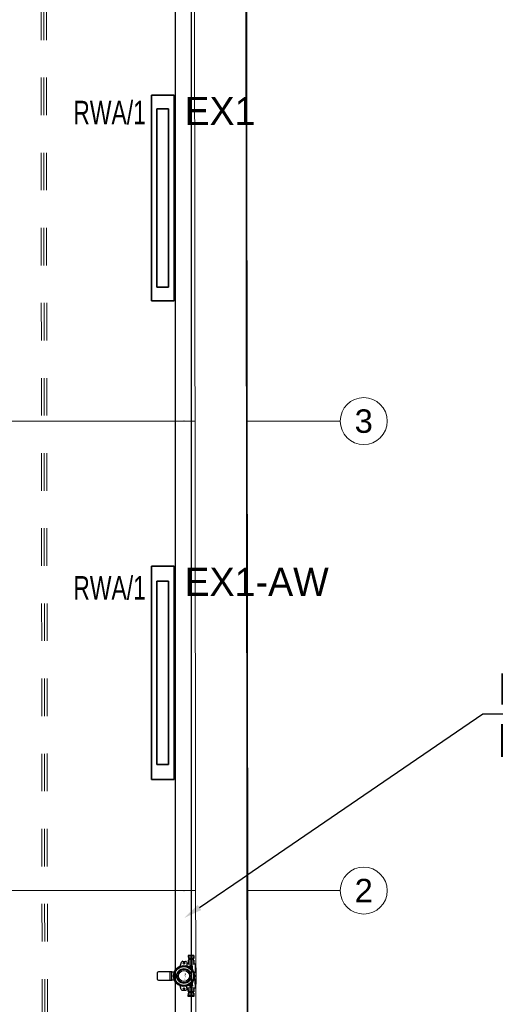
# Model space of a CAD drawing. Header units: millimetres. Extents: x -70539 to 23478, y -51814 to 44720.
# Tile 228 of 256: x -33338 to -30296, y 8054 to 14345. Entities that reach past the tile are written whole.
import ezdxf
from ezdxf import colors
from ezdxf.entities.mleader import LeaderData, LeaderLine
from ezdxf.enums import TextEntityAlignment as Align
from ezdxf.math import Vec2, Vec3

# ---------------------------------------------------------------- set-up
doc = ezdxf.new("R2010")
doc.units = ezdxf.units.MM
doc.set_wipeout_variables(frame=1)
doc.linetypes.add('A.01 RZUT PARTERU$0$Przerywana', pattern=[48, 24, -24])
doc.linetypes.add('A.01 RZUT PARTERU$0$Wipeout_Contour', pattern=[100, 0, -100])
for name, color, linetype, lineweight, true_color in [('A.01 RZUT PARTERU$0$00 - SUFIT Z BLACHY_Nr_pióra__95', 7, 'Continuous', 13, 0x7c7c7c), ('A.01 RZUT PARTERU$0$410-K Osie główne_Nr_pióra__95', 7, 'Continuous', 20, 0x7c7c7c), ('A.01 RZUT PARTERU$0$420-K Ściany_Nr_pióra__95', 7, 'Continuous', 20, 0x7c7c7c), ('A.01 RZUT PARTERU$0$460 - Stropy_Nr_pióra__95', 7, 'Continuous', 13, 0x7c7c7c)]:
    doc.layers.add(name, color=color, linetype=linetype, lineweight=lineweight, true_color=true_color)
for name, color, linetype, lineweight in [('A.01 RZUT PARTERU$0$201-A Ppoż_Nr_pióra__31', 1, 'Continuous', 30), ('A.01 RZUT PARTERU$0$410-K Osie główne_Nr_pióra__1', 7, 'Continuous', 20), ('AURA_went_opisy', 7, 'Continuous', 15), ('XREF', 8, 'Continuous', 9)]:
    doc.layers.add(name, color=color, linetype=linetype, lineweight=lineweight)
for name, color, linetype in [('A.01 RZUT PARTERU$0$420-K Ściany', 7, 'Continuous'), ('ALTER_detekcja_gazu', 6, 'Continuous'), ('e_adresy', 10, 'Continuous')]:
    doc.layers.add(name, color=color, linetype=linetype)
doc.layers.add('DLX_LUM', color=1, linetype='Continuous', true_color=0xff0000)
doc.layers.add('DLX_LUMKEY_IDX', color=1, linetype='Continuous', true_color=0xff0000)
doc.styles.add('A.01 RZUT PARTERU$0$STYL_AUTOMATYCZNY_2', font='arial.ttf')
doc.styles.add('Arial Narrow', font='ARIALN.TTF')
doc.styles.get("Standard").update_dxf_attribs({"font": 'arial.ttf'})
doc.styles.add('TableTextStyle', font='txt')
doc.linetypes.add('A.01 RZUT PARTERU$0$PPOZ REI 60', pattern='A,0,[1,A.01 RZUT PARTERU1.Shx,S=1.984127,R=0,X=0,Y=0],-400,0', length=400)

# ---------------------------------------------------------------- blocks, each defined once
blk = doc.blocks.new('A$C24A855FB')
at = {"color": 5}
for p, q in [((235.4, 260.7), (199.6, 260.7)), ((199.6, 260.7), (199.6, 250.7)), ((235.4, 260.7), (235.4, 250.6)), ((143.6, 183.4), (143.3, 190.7)), ((148.8, 193), (157.1, 219.4)), ((164.7, 190.3), (161.6, 196.5)), ((164.6, 224), (182.7, 223.8)), ((183.9, 196.4), (180.1, 190.3)), ((189, 218.9), (192.9, 208.5)), ((191.2, 208.5), (191.1, 194.8)), ((199.3, 208.5), (191.2, 208.5)), ((200.3, 219), (199.3, 219)), ((199.3, 219), (199.3, 208.5)), ((199.3, 208.5), (235.8, 208.5)), ((199.6, 250.7), (200.5, 250.7)), ((203.8, 230.6), (200.3, 230.6)), ((200.3, 230.6), (200.3, 219)), ((235.1, 219.2), (200.3, 219.2)), ((200.5, 250.7), (200.5, 241.2)), ((234.8, 250.6), (200.5, 250.6)), ((200.5, 241.2), (203.8, 241.2)), ((202.5, 190.4), (201.1, 183.7)), ((203.8, 241.2), (203.8, 230.6)), ((203.8, 241.2), (231.7, 241.2)), ((231.7, 230.7), (203.8, 230.7)), ((210.7, 194.2), (206.8, 191.1)), ((206.8, 191.1), (206.8, 188)), ((210.7, 194.2), (210.6, 185.6)), ((224.7, 194.2), (210.7, 194.2)), ((217.7, 219.2), (217.7, 208.5)), ((228.1, 191.2), (224.7, 194.2)), ((224.7, 194.2), (224.7, 172.6)), ((228.1, 168), (228.1, 191.2)), ((234.8, 241.3), (231.7, 241.3)), ((231.7, 241.3), (231.7, 230.7)), ((231.7, 230.7), (235.1, 230.7)), ((235.4, 250.6), (234.8, 250.6)), ((234.8, 250.6), (234.8, 241.3)), ((235.1, 230.7), (235.1, 219.2)), ((235.1, 219.2), (235.8, 219.2)), ((235.8, 219.2), (235.8, 208.5)), ((235.8, 208.5), (243.6, 208.5)), ((243.6, 208.5), (244.6, 182.6)), ((9.2, 157.5), (0, 153.2)), ((0, 153.2), (0, 107.2)), ((95.2, 157.5), (9.2, 157.5)), ((81.2, 157.5), (81.2, 103.5)), ((91.7, 157.5), (91.7, 103.5)), ((96.2, 155.8), (95.2, 157.5)), ((110.6, 155.8), (96.2, 155.8)), ((113.3, 141.8), (106.3, 140.1)), ((113.3, 161.6), (118.1, 156.5)), ((131.8, 174.9), (124.9, 177.4)), ((215.9, 188.3), (214, 185.3)), ((214, 185.3), (216.1, 181.9)), ((220.1, 177.7), (214.4, 174.1)), ((219.6, 188.3), (215.9, 188.3)), ((216.1, 181.9), (219.5, 181.9)), ((219.5, 181.9), (221.3, 185)), ((221.3, 185), (219.6, 188.3)), ((231.9, 161.7), (227, 156.7)), ((239, 139.9), (231.9, 142)), ((243.8, 153.1), (235.7, 153)), ((244.6, 182.6), (243.8, 153.1)), ((244.6, 182.6), (248, 182.5)), ((248, 182.5), (247.9, 78.1)), ((0, 107.2), (8.8, 103.5)), ((8.8, 103.5), (95, 103.5)), ((95, 103.5), (96.3, 104.8)), ((96.3, 104.8), (110.6, 104.8)), ((113.1, 119.5), (106.4, 120.1)), ((117.9, 104.6), (113.6, 98.5)), ((131.2, 86.3), (125, 83.2)), ((143.7, 77.3), (143, 70.2)), ((155.6, 43.4), (148.9, 67.7)), ((164.9, 70.4), (161.8, 64.2)), ((183.6, 64.2), (180.9, 70.5)), ((191.3, 52.6), (191.2, 66)), ((202.8, 70.5), (201.1, 77)), ((207.7, 64.5), (207.7, 72.2)), ((207.7, 72.2), (210.2, 72.2)), ((227.5, 64.5), (207.7, 64.5)), ((209.8, 66.6), (209.8, 72.2)), ((225.2, 66.6), (209.8, 66.6)), ((210.2, 72.2), (210.2, 74.9)), ((223.7, 63), (211.6, 63)), ((211.6, 63), (211.6, 58.5)), ((221.2, 84.2), (214.6, 86.9)), ((223.7, 58.6), (223.7, 63)), ((225.2, 88.8), (225.2, 72.1)), ((225.2, 72.1), (227.5, 72.1)), ((225.2, 72.1), (225.2, 66.6)), ((232.2, 99.6), (227.2, 104.4)), ((227.5, 72.1), (227.5, 64.5)), ((238.9, 120.5), (231.9, 118.4)), ((243.6, 108.1), (235.8, 108.1)), ((244.4, 77.7), (243.6, 108.1)), ((247.9, 78.1), (244.4, 77.7)), ((244.4, 77.7), (244.4, 52.6)), ((160.3, 38.7), (155.6, 43.4)), ((164, 37.3), (160.3, 38.7)), ((182, 37.3), (164, 37.3)), ((185.9, 39.1), (182, 37.3)), ((189.6, 42.7), (185.9, 39.1)), ((193.1, 52.6), (189.6, 42.7)), ((244.4, 52.6), (191.3, 52.6)), ((199.4, 41.8), (199.4, 52.6)), ((200.2, 41.8), (199.4, 41.8)), ((199.8, 0), (199.8, 10.7)), ((199.8, 10.7), (200.5, 10.7)), ((235.7, 0), (199.8, 0)), ((200.2, 30.3), (200.2, 41.8)), ((200.2, 41.8), (234.8, 41.8)), ((203.3, 30.3), (200.2, 30.3)), ((200.5, 10.7), (200.5, 19.6)), ((200.5, 19.6), (203.3, 19.6)), ((200.5, 10.7), (234.8, 10.7)), ((203.3, 19.6), (203.3, 30.3)), ((231.7, 30.1), (203.3, 30.1)), ((231.7, 19.6), (203.3, 19.6)), ((211.6, 58.5), (216.6, 58.5)), ((216.6, 58.5), (216.6, 60.8)), ((216.6, 60.8), (218.9, 60.8)), ((217.5, 52.6), (217.5, 41.8)), ((217.7, 0), (217.7, 10.7)), ((218.9, 60.8), (218.9, 58.6)), ((218.9, 58.6), (223.7, 58.6)), ((234.8, 30.1), (231.7, 30.1)), ((231.7, 30.1), (231.7, 19.6)), ((231.7, 19.6), (234.8, 19.6)), ((235.3, 41.9), (234.8, 41.9)), ((234.8, 41.9), (234.8, 30.1)), ((234.8, 19.6), (234.8, 10.5)), ((234.8, 10.5), (235.7, 10.5)), ((235.3, 52.6), (235.3, 41.9)), ((235.7, 10.5), (235.7, 0))]:
    blk.add_line(p, q, dxfattribs=at)
for centre, radius in [((172.6, 130.4), 67), ((172.6, 130.4), 60.4), ((172.6, 211.6), 5.22), ((172.6, 130.4), 47.4), ((172.6, 130.4), 44.1), ((172.6, 130.4), 35.7), ((172.5, 49.6), 4.74)]:
    blk.add_circle(centre, radius, dxfattribs=at)
for centre, radius, start, end in [((164.6, 215.6), 8.46, 90.20047, 152.97717), ((172.6, 130.4), 63.6, 81.58467, 98.48638), ((180.1, 213.9), 10.3, 29.60519, 75.12044), ((217.6, 185.1), 5.99, 279.41405, 181.69822), ((172.6, 130.4), 63.6, 153.29765, 170.34997), ((172.6, 130.4), 63.6, 117.26494, 133.96244), ((172.6, 130.4), 63.6, 45.57854, 62.70328), ((172.6, 130.4), 63.6, 9.60172, 26.8372), ((172.6, 130.4), 63.6, 189.56728, 206.79093), ((172.6, 130.4), 63.6, 225.72142, 242.59422), ((172.6, 130.4), 63.6, 261.71217, 278.63441), ((172.6, 130.4), 63.6, 297.42639, 315.28256), ((172.6, 130.4), 63.6, 333.61026, 350.0875)]:
    blk.add_arc(centre, radius, start, end, dxfattribs=at)
at = {"color": 5, "insert": (185.3, 156.7), "char_height": 8, "width": 56.088, "attachment_point": 1, "rotation": 270}
blk.add_mtext('\\pxqc; MGX-70', dxfattribs=at)
blk = doc.blocks.new('A.01 RZUT PARTERU')
at = {"layer": 'A.01 RZUT PARTERU$0$00 - SUFIT Z BLACHY_Nr_pióra__95', "color": 8, "linetype": 'A.01 RZUT PARTERU$0$Przerywana', "lineweight": 5}
for p, q in [((526.82, 61.31), (524.21, 2517.59)), ((528.54, 61.31), (525.92, 2517.6)), ((530.26, 61.32), (527.64, 2517.6))]:
    blk.add_line(p, q, dxfattribs=at)
at = {"layer": 'A.01 RZUT PARTERU$0$201-A Ppoż_Nr_pióra__31', "color": 8, "linetype": 'A.01 RZUT PARTERU$0$PPOZ REI 60', "lineweight": 5}
blk.add_line((641.51, 2288.49), (641.51, -3.9), dxfattribs=at)
at = {"layer": 'A.01 RZUT PARTERU$0$410-K Osie główne_Nr_pióra__95', "color": 8, "linetype": 'Continuous', "lineweight": 5}
for p, q in [((642.06, 3003), (642.06, 22.12)), ((6.13, 633.81), (617.33, 633.81)), ((617.33, 633.81), (717.33, 633.81)), ((6.13, 333.81), (617.33, 333.81)), ((617.33, 333.81), (717.33, 333.81))]:
    blk.add_line(p, q, dxfattribs=at)
for centre in [(732.33, 633.81), (732.33, 333.81)]:
    blk.add_circle(centre, 15, dxfattribs=at)
for p in [(617.33, 633.81), (617.33, 633.81), (617.33, 333.81), (617.33, 333.81)]:
    blk.add_point(p, dxfattribs=at)
at = {"layer": 'A.01 RZUT PARTERU$0$410-K Osie główne_Nr_pióra__1', "color": 8, "lineweight": 5, "style": 'A.01 RZUT PARTERU$0$STYL_AUTOMATYCZNY_2'}
for s, p in [('3', (732.33, 641.31)), ('2', (732.33, 341.31))]:
    blk.add_text(s, height=15, dxfattribs=at).set_placement(p, align=Align.TOP_CENTER)
at = {"color": 8, "linetype": 'A.01 RZUT PARTERU$0$Wipeout_Contour', "lineweight": 5, "ltscale": 6017.385693}
blk.add_wipeout([(655.29, 2276.77), (622.29, 2276.77), (625.07, 59.14), (658.07, 59.1)], dxfattribs=at).dxf.layer = 'A.01 RZUT PARTERU$0$420-K Ściany'
at = {"layer": 'A.01 RZUT PARTERU$0$420-K Ściany_Nr_pióra__95', "color": 8, "linetype": 'Continuous', "lineweight": 5, "flags": 128}
for points in [[(622.29, 2276.77), (625.07, 59.14)], [(658.07, 59.1), (655.29, 2276.77)]]:
    blk.add_lwpolyline(points, dxfattribs=at)
at = {"layer": 'A.01 RZUT PARTERU$0$460 - Stropy_Nr_pióra__95', "color": 8, "linetype": 'Continuous', "lineweight": 5, "flags": 128}
blk.add_lwpolyline([(6.75, 7.87), (658.57, 7.05), (655.73, 2276.77), (1099.75, 2276.77), (1099.75, 2747.25), (655.14, 2747.25), (654.75, 3058.7), (10.58, 3058.7)], close=True, dxfattribs=at)

msp = doc.modelspace()

# ---------------------------------------------------------------- block references
at = {"layer": 'XREF', "xscale": 10, "yscale": 10, "zscale": 10}
msp.add_blockref('A.01 RZUT PARTERU', (-38460.6, 5442.3), dxfattribs=at)

# ---------------------------------------------------------------- next in the draw order: linework, layer by layer
msp.add_lwpolyline([(-32240.4, 35380.9), (-32240.4, 6166.7), (-32340.4, 6166.7), (-32340.4, 35380.9), (-32240.4, 35380.9)])
at = {"layer": 'DLX_LUM'}
for points in [[(-32495.3, 13862.9, 0), (-32495.3, 12547.9, 0)], [(-32495.3, 12547.9, 0), (-32495.3, 13862.9, 0)], [(-32495.3, 13862.9, 0), (-32495.3, 13862.9, 0)], [(-32350.3, 13862.9, 0), (-32495.3, 13862.9, 0)], [(-32495.3, 13862.9, 0), (-32495.3, 13862.9, 0)], [(-32495.3, 13862.9, 0), (-32350.3, 13862.9, 0)], [(-32495.3, 13862.9, 0), (-32350.3, 13862.9, 0)], [(-32495.3, 12547.9, 0), (-32495.3, 13862.9, 0)], [(-32350.3, 13862.9, 0), (-32495.3, 13862.9, 0)], [(-32495.3, 13862.9, 0), (-32495.3, 12547.9, 0)], [(-32350.3, 12547.9, 0), (-32350.3, 13862.9, 0)], [(-32350.3, 13862.9, 0), (-32350.3, 13862.9, 0)], [(-32350.3, 13862.9, 0), (-32350.3, 12547.9, 0)], [(-32350.3, 13862.9, 0), (-32350.3, 13862.9, 0)], [(-32350.3, 13862.9, 0), (-32350.3, 12547.9, 0)], [(-32350.3, 12547.9, 0), (-32350.3, 13862.9, 0)], [(-32460.3, 13775.4, 0), (-32460.3, 12635.4, 0)], [(-32385.3, 13775.4, 0), (-32460.3, 13775.4, 0)], [(-32460.3, 12635.4, 0), (-32460.3, 13775.4, 0)], [(-32460.3, 13775.4, 0), (-32385.3, 13775.4, 0)], [(-32385.3, 12635.4, 0), (-32385.3, 13775.4, 0)], [(-32385.3, 13775.4, 0), (-32385.3, 12635.4, 0)], [(-32460.3, 12635.4, 0), (-32385.3, 12635.4, 0)], [(-32385.3, 12635.4, 0), (-32460.3, 12635.4, 0)], [(-32495.3, 12547.9, 0), (-32495.3, 12547.9, 0)], [(-32495.3, 12547.9, 0), (-32350.3, 12547.9, 0)], [(-32350.3, 12547.9, 0), (-32495.3, 12547.9, 0)], [(-32495.3, 12547.9, 0), (-32495.3, 12547.9, 0)], [(-32350.3, 12547.9, 0), (-32495.3, 12547.9, 0)], [(-32495.3, 12547.9, 0), (-32350.3, 12547.9, 0)], [(-32350.3, 12547.9, 0), (-32350.3, 12547.9, 0)], [(-32350.3, 12547.9, 0), (-32350.3, 12547.9, 0)], [(-32495.3, 10854.5, 0), (-32495.3, 9489.5, 0)], [(-32495.3, 9489.5, 0), (-32495.3, 10854.5, 0)], [(-32495.3, 10854.5, 0), (-32495.3, 10854.5, 0)], [(-32350.3, 10854.5, 0), (-32495.3, 10854.5, 0)], [(-32495.3, 10854.5, 0), (-32495.3, 10854.5, 0)], [(-32495.3, 10854.5, 0), (-32350.3, 10854.5, 0)], [(-32495.3, 10854.5, 0), (-32350.3, 10854.5, 0)], [(-32495.3, 9489.5, 0), (-32495.3, 10854.5, 0)], [(-32350.3, 10854.5, 0), (-32495.3, 10854.5, 0)], [(-32495.3, 10854.5, 0), (-32495.3, 9489.5, 0)], [(-32350.3, 9489.5, 0), (-32350.3, 10854.5, 0)], [(-32350.3, 10854.5, 0), (-32350.3, 10854.5, 0)], [(-32350.3, 10854.5, 0), (-32350.3, 9489.5, 0)], [(-32350.3, 10854.5, 0), (-32350.3, 10854.5, 0)], [(-32350.3, 10854.5, 0), (-32350.3, 9489.5, 0)], [(-32350.3, 9489.5, 0), (-32350.3, 10854.5, 0)], [(-32460.3, 10757, 0), (-32460.3, 9587, 0)], [(-32385.3, 10757, 0), (-32460.3, 10757, 0)], [(-32460.3, 9587, 0), (-32460.3, 10757, 0)], [(-32460.3, 10757, 0), (-32385.3, 10757, 0)], [(-32385.3, 9587, 0), (-32385.3, 10757, 0)], [(-32385.3, 10757, 0), (-32385.3, 9587, 0)], [(-32460.3, 9587, 0), (-32385.3, 9587, 0)], [(-32385.3, 9587, 0), (-32460.3, 9587, 0)], [(-32495.3, 9489.5, 0), (-32495.3, 9489.5, 0)], [(-32495.3, 9489.5, 0), (-32350.3, 9489.5, 0)], [(-32350.3, 9489.5, 0), (-32495.3, 9489.5, 0)], [(-32495.3, 9489.5, 0), (-32495.3, 9489.5, 0)], [(-32350.3, 9489.5, 0), (-32495.3, 9489.5, 0)], [(-32495.3, 9489.5, 0), (-32350.3, 9489.5, 0)], [(-32350.3, 9489.5, 0), (-32350.3, 9489.5, 0)], [(-32350.3, 9489.5, 0), (-32350.3, 9489.5, 0)]]:
    msp.add_polyline3d(points, dxfattribs=at)

# ---------------------------------------------------------------- next in the draw order: block references
at = {"layer": 'ALTER_detekcja_gazu'}
msp.add_blockref('A$C24A855FB', (-32459.5, 8104.5), dxfattribs=at)

# ---------------------------------------------------------------- next in the draw order: texts
at = {"layer": 'DLX_LUMKEY_IDX', "style": 'TableTextStyle'}
for s, p in [('EX1', (-32284.1, 13671.6)), ('EX1-AW', (-32284.1, 10663.2))]:
    msp.add_text(s, height=180, dxfattribs=at).set_placement(p)
at = {"layer": 'e_adresy', "width": 0.7}
for p in [(-32994.9, 13677), (-32994.9, 10640)]:
    msp.add_text('RWA/1', height=150, dxfattribs=at).set_placement(p)

# ---------------------------------------------------------------- next in the draw order: leaders
at = {"layer": 'AURA_went_opisy'}
ml = msp.add_multileader_mtext('Standard', dxfattribs=at)
ml.set_content('\\pxt1;{\\A1;\\fArial Narrow|b0|i0|c238|p0;Proj. trasa kablowa  \\Pkorytko siatkowe ze stali nierdzewnej K100H50}', color=256, style='Arial Narrow')
ml.set_leader_properties()
ml.build(insert=Vec2(0, 0))
ml.multileader.update_dxf_attribs({"text_left_attachment_type": 6, "text_right_attachment_type": 6, "dogleg_length": 50, "arrow_head_size": 120})
ctx = ml.context
ctx.base_point, ctx.char_height, ctx.arrow_head_size, ctx.landing_gap_size, ctx.plane_origin = Vec3(-30325.4, 9909.5), 200, 120, 50, Vec3(-50420.9, -52340.7)
ctx.left_attachment, ctx.right_attachment = 6, 6
notes = []
notes.append((ctx, [(0, (1, 1, 0), (-30375.4, 9909.5), (1, 0), 50, [(0, [(-32286.8, 8605)], 0, [])])]))
ctx.mtext.insert, ctx.mtext.width = Vec3(-30275.4, 10168.3), 7995.136
for ctx, leaders in notes:
    for number, flags, end, landing, length, lines in leaders:
        leader = LeaderData()
        leader.index, (leader.has_last_leader_line, leader.has_dogleg_vector, leader.attachment_direction) = number, flags
        leader.last_leader_point, leader.dogleg_vector, leader.dogleg_length = Vec3(end), Vec3(landing), length
        for number, points, colour, breaks in lines:
            line = LeaderLine()
            line.index, line.vertices, line.color, line.breaks = number, Vec3.list(points), colors.encode_raw_color(colour), breaks
            leader.lines.append(line)
        ctx.leaders.append(leader)

doc.saveas('drawing.dxf')
